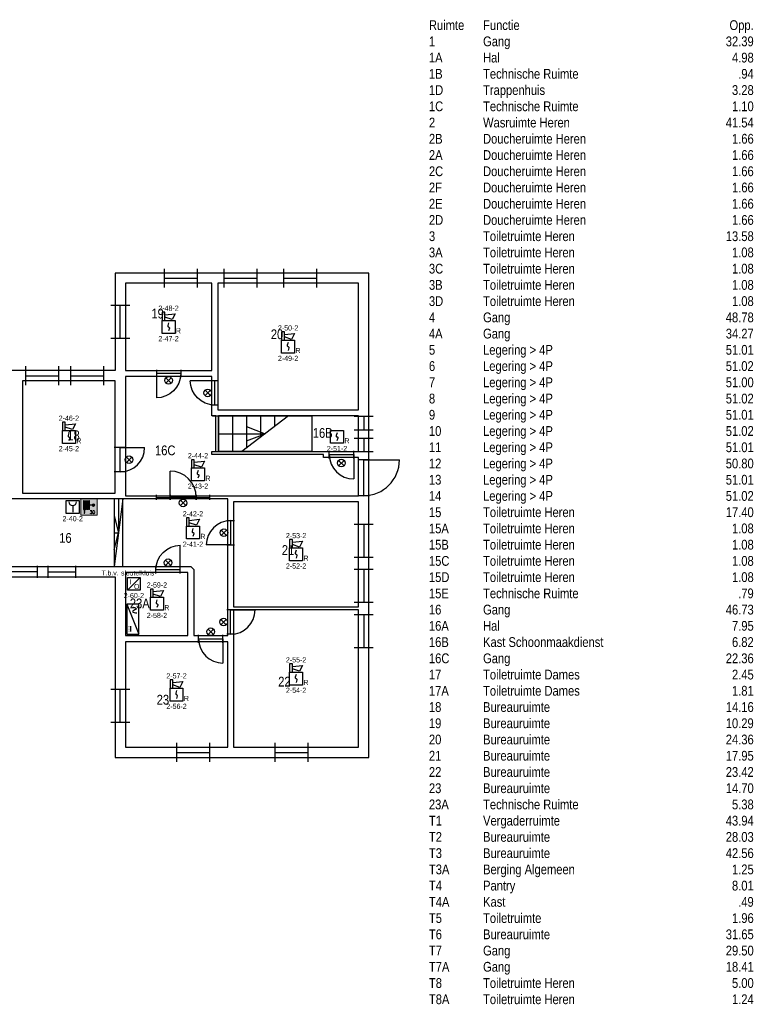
# Model space of a CAD drawing. Header units: millimetres. Extents: x 708096 to 1339077, y 428246 to 469230.
# Tile 7 of 15: x 964953 to 992059, y 432843 to 469230. Entities that reach past the tile are written whole.
import ezdxf
from ezdxf.enums import TextEntityAlignment as Align

# ---------------------------------------------------------------- set-up
doc = ezdxf.new("R2010")
doc.units = ezdxf.units.MM
doc.header["$LTSCALE"] = 171.31931
for name, color, linetype in [('-001 BWK', 7, 'Continuous'), ('003. HEFAS-BMI-AUTOMATISCHE MELDERS', 1, 'Continuous'), ('004. HEFAS-BMI-HANDBRANDMELDERS', 1, 'Continuous'), ('005. HEFAS-BMI-OVERIGE COMPONENTEN', 1, 'Continuous'), ('DVD-VB-V_TEXT', 7, 'Continuous'), ('FL8222--_BSLH', 7, 'Continuous')]:
    doc.layers.add(name, color=color, linetype=linetype)
doc.styles.add('DVD_ALG 1.8mm_RE', font='arial.ttf', dxfattribs={"height": 1.8})
doc.styles.add('DVD_Standaard 18', font='Romans.shx', dxfattribs={"height": 2})
doc.styles.get("Standard").update_dxf_attribs({"font": 'ARIALN.TTF'})

# ---------------------------------------------------------------- blocks, each defined once
blk = doc.blocks.new('DVDVB_32_-S-_Raam')
for p, q in [((0, -0.5), (0, 0.5)), ((1, -0.5), (1, 0.5)), ((0, 0), (1, 0))]:
    blk.add_line(p, q)
blk = doc.blocks.new('DVDVB_32_-S-_Deur')
for p, q in [((0, -0.5), (0, 0.5)), ((1, -0.5), (1, 0.5)), ((0, 0), (1, 0))]:
    blk.add_line(p, q)
blk = doc.blocks.new('DVDVB_32_-S-_DoorgangRuimte')
for p, q in [((0, -0.5), (0, 0.5)), ((1, -0.5), (1, 0.5))]:
    blk.add_line(p, q)
blk = doc.blocks.new('DVDVB_32_-S-_DraairichtingEnkel')
blk.add_line((0, 0), (0, 1))
blk.add_arc((0, 0), 1, 0, 90)
blk = doc.blocks.new('DVDVB_24_-S-_TrapOp')
for p, q in [((0.15, 1), (0.15, 0)), ((0.75, 1), (0.25, 0)), ((0.3, 1), (0.3, 0.1)), ((0.45, 1), (0.45, 0.4)), ((0.6, 1), (0.6, 0.7)), ((0.3, 0.7), (0.5, 0.5)), ((0, 0.5), (0.5, 0.5)), ((0.3, 0.3), (0.5, 0.5))]:
    blk.add_line(p, q)
at = {"flags": 128}
blk.add_lwpolyline([(0, 1), (1, 1), (1, 0), (0, 0)], close=True, dxfattribs=at)
blk = doc.blocks.new('DVD_BSLH_001')
at = {"layer": 'FL8222--_BSLH', "lineweight": 5, "true_color": 0xbd3632}
blk.add_hatch(color=15, dxfattribs=at).paths.add_polyline_path([(-300, 300), (300, 300), (300, -300), (-300, -300)])
at = {"layer": 'FL8222--_BSLH', "lineweight": 5, "true_color": 0xf4f8f4}
h = blk.add_hatch(color=7, dxfattribs=at)
h.paths.add_polyline_path([(-205, 224, -0.414214), (-189, 240), (-189, -92, -0.414214), (-205, -76)])
h.paths.add_polyline_path([(-158, 220, 0.414214), (-169, 231, 0.414142), (-180, 220, 0.000061), (-180, 220), (-180, -165), (-158, -165)])
h.paths.add_polyline_path([(-127, 220, 0.414214), (-138, 231, 0.414214), (-149, 220), (-149, -73, 0.414214), (-138, -84, 0.414214), (-127, -73)])
h.paths.add_polyline_path([(-96, 220, 0.414214), (-107, 231, 0.414214), (-118, 220), (-118, -73, 0.414214), (-107, -84, 0.414214), (-96, -73)])
h.paths.add_polyline_path([(-65, 220, 0.414214), (-76, 231, 0.414214), (-87, 220), (-87, -73, 0.414214), (-76, -84, 0.414214), (-65, -73)])
h.paths.add_polyline_path([(-35, 220, 0.414214), (-45, 231, 0.414214), (-56, 220), (-56, -73, 0.414214), (-45, -84, 0.414214), (-35, -73)])
h.paths.add_polyline_path([(-4, 220, 0.414214), (-15, 231, 0.414214), (-26, 220), (-26, -73, 0.414214), (-15, -84, 0.414214), (-4, -73)])
h.paths.add_polyline_path([(22, -76, -0.414214), (5, -92), (5, 240, -0.414214), (22, 224), (22, 82), (112, 82, -12.003331), (112, 66), (22, 66)])
h.paths.add_polyline_path([(124, 66), (153, 66), (153, 36, -0.293766)], flags=16)
h.paths.add_polyline_path([(124, 82, -0.293766), (153, 112), (153, 82)], flags=16)
h.paths.add_polyline_path([(169, 36), (169, 66), (199, 66, -0.293766)], flags=16)
h.paths.add_polyline_path([(169, 82), (169, 112, -0.293766), (199, 82)], flags=16)
h.paths.add_polyline_path([(-158, -200), (-180, -200), (-174, -240), (-163, -240)])
at = {"layer": 'FL8222--_BSLH', "color": 7, "linetype": 'Continuous', "lineweight": 5, "true_color": 0xf4f8f4}
for p, q in [((-205, 224), (-205, -76)), ((-189, 240), (-189, -92)), ((-180, 220), (-180, -165)), ((-169, 231), (-169, 231)), ((-158, 220), (-158, -165)), ((5, 240), (5, -92)), ((22, 224), (22, 82)), ((22, 82), (112, 82)), ((22, 66), (112, 66)), ((22, 66), (22, -76)), ((124, 82), (153, 82)), ((124, 66), (153, 66)), ((153, 112), (153, 82)), ((153, 66), (153, 36)), ((169, 112), (169, 82)), ((169, 82), (199, 82)), ((169, 66), (199, 66)), ((169, 66), (169, 36)), ((-180, -165), (-158, -165)), ((-180, -200), (-158, -200)), ((-174, -240), (-180, -200)), ((-174, -240), (-163, -240)), ((-163, -240), (-158, -200))]:
    blk.add_line(p, q, dxfattribs=at)
at = {"layer": 'FL8222--_BSLH', "color": 15, "lineweight": 5, "true_color": 0xbd3632}
blk.add_lwpolyline([(-300, 300), (300, 300), (300, -300), (-300, -300)], close=True, dxfattribs=at)
at = {"layer": 'FL8222--_BSLH', "color": 7, "linetype": 'Continuous', "lineweight": 5, "true_color": 0xf4f8f4}
for points in [[(-127, -73), (-127, 220, 0.414214), (-138, 231, 0.414214), (-149, 220), (-149, -73, 0.414214), (-138, -84, 0.414214)], [(-96, -73), (-96, 220, 0.414214), (-107, 231, 0.414214), (-118, 220), (-118, -73, 0.414214), (-107, -84, 0.414214)], [(-65, -73), (-65, 220, 0.414214), (-76, 231, 0.414214), (-87, 220), (-87, -73, 0.414214), (-76, -84, 0.414214)], [(-35, -73), (-35, 220, 0.414214), (-45, 231, 0.414214), (-56, 220), (-56, -73, 0.414214), (-45, -84, 0.414214)], [(-4, -73), (-4, 220, 0.414214), (-15, 231, 0.414214), (-26, 220), (-26, -73, 0.414214), (-15, -84, 0.414214)]]:
    blk.add_lwpolyline(points, format="xyb", close=True, dxfattribs=at)
for centre, radius, start, end in [((-189, 224), 16.4, 90, 180), ((-169, 220), 10.9, 90, 180), ((-169, 220), 10.9, 0, 90), ((5, 224), 16.4, 0, 90), ((161, 74), 49.5, 189.5247, 170.4753), ((161, 74), 38.6, 102.258, 167.742), ((161, 74), 38.6, 192.258, 257.742), ((161, 74), 38.6, 12.258, 77.742), ((161, 74), 38.6, 282.258, 347.742), ((-189, -76), 16.4, 180, 270), ((5, -76), 16.4, 270, 0)]:
    blk.add_arc(centre, radius, start, end, dxfattribs=at)
at = {"layer": 'DVD-VB-V_TEXT', "lineweight": 5, "style": 'DVD_Standaard 18'}
blk.add_attdef('$SLANGLENGTE', (23, -245), '', height=120, dxfattribs=at)
at = {"layer": 'DVD-VB-V_TEXT', "lineweight": 5, "style": 'DVD_Standaard 18', "flags": 1}
for tag, p in [('$DVDCODE', (19, -508)), ('$FABRIKANT', (20, -696))]:
    blk.add_attdef(tag, p, '', height=120, dxfattribs=at)
blk = doc.blocks.new('*U58')
at = {"layer": '003. HEFAS-BMI-AUTOMATISCHE MELDERS', "color": 1, "linetype": 'Continuous'}
blk.add_line((-170, -170), (-170, 170), dxfattribs=at)
blk.add_lwpolyline([(-170, -170), (-170, 170), (170, 170), (170, -170)], close=True, dxfattribs=at)
at = {"layer": '004. HEFAS-BMI-HANDBRANDMELDERS', "color": 1, "linetype": 'Continuous'}
blk.add_line((-1, 34), (-1, -136), dxfattribs=at)
blk.add_lwpolyline([(-170, 170), (170, 170), (170, -170), (-170, -170)], close=True, dxfattribs=at)
blk.add_arc((-1, 135), 101, 180, 0, dxfattribs=at)
at = {"layer": '003. HEFAS-BMI-AUTOMATISCHE MELDERS'}
blk.add_attdef('COMPONENTNUMMER', text='', height=135, dxfattribs=at).set_placement((0, -308), align=Align.MIDDLE_CENTER)
blk = doc.blocks.new('*U85')
at = {"layer": '003. HEFAS-BMI-AUTOMATISCHE MELDERS', "color": 1, "linetype": 'Continuous'}
for points in [[(-170, 170), (-98, 170), (-98, 387), (-170, 387)], [(-170, -170), (-170, 170), (170, 170), (170, -170)]]:
    blk.add_lwpolyline(points, close=True, dxfattribs=at)
blk.add_lwpolyline([(-98, 319), (170, 348), (91, 191), (-98, 255)], dxfattribs=at)
blk.add_lwpolyline([(1, 105), (-21, 34, 0.457698), (0, 0, -0.462378), (21, -34), (-2, -102)], format="xyb", dxfattribs=at)
at = {"layer": '003. HEFAS-BMI-AUTOMATISCHE MELDERS', "insert": (261, -170), "char_height": 135, "width": 490.19, "attachment_point": 8}
blk.add_mtext('R', dxfattribs=at)
at = {"layer": '003. HEFAS-BMI-AUTOMATISCHE MELDERS'}
for tag, p in [('COMPONENTNUMMER2', (0, 493)), ('COMPONENTNUMMER', (0, -308))]:
    blk.add_attdef(tag, text='', height=135, dxfattribs=at).set_placement(p, align=Align.MIDDLE_CENTER)
blk = doc.blocks.new('NEVENINDICATOR')
at = {"color": 1, "linetype": 'Continuous'}
for p, q in [((-120, -120), (120, 120)), ((-120, 120), (120, -120))]:
    blk.add_line(p, q, dxfattribs=at)
blk.add_circle((0, 0), 170, dxfattribs=at)
blk = doc.blocks.new('A$C1404348D')
at = {"xscale": 0.7895648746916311, "yscale": 0.7895648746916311, "zscale": 0.7895648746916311}
blk.add_blockref('NEVENINDICATOR', (0, 0), dxfattribs=at)
blk = doc.blocks.new('*U55')
at = {"layer": '003. HEFAS-BMI-AUTOMATISCHE MELDERS', "xscale": 0.75, "yscale": 0.75, "zscale": 0.75}
blk.add_blockref('A$C1404348D', (0, 0), dxfattribs=at)
blk = doc.blocks.new('*U59')
at = {"layer": '003. HEFAS-BMI-AUTOMATISCHE MELDERS', "color": 1, "linetype": 'Continuous'}
blk.add_line((170, 170), (-170, -170), dxfattribs=at)
at = {"layer": '004. HEFAS-BMI-HANDBRANDMELDERS', "color": 1, "linetype": 'Continuous'}
blk.add_lwpolyline([(-170, 170), (170, 170), (170, -170), (-170, -170)], close=True, dxfattribs=at)
at = {"layer": '003. HEFAS-BMI-AUTOMATISCHE MELDERS', "char_height": 135, "width": 348.18, "attachment_point": 8}
for s, insert in [('I', (-84, -12)), ('O', (76, -139))]:
    blk.add_mtext(s, dxfattribs=dict(at, insert=insert))
at = {"layer": '003. HEFAS-BMI-AUTOMATISCHE MELDERS'}
blk.add_attdef('COMPONENTNUMMER', text='', height=135, dxfattribs=at).set_placement((0, -308), align=Align.MIDDLE_CENTER)
blk = doc.blocks.new('A$C00AA74E4')
at = {"layer": '005. HEFAS-BMI-OVERIGE COMPONENTEN', "transparency": 33554559}
h = blk.add_hatch(color=256, dxfattribs=at)
h.paths.add_polyline_path([(1.38, -0.73), (1.48, -0.73), (1.53, -0.78), (1.48, -0.83), (1.35, -0.83), (1.33, -0.78), (1.35, -0.75)], flags=0)
h.paths.add_polyline_path([(1.68, -0.73), (1.78, -0.73), (1.83, -0.78), (1.78, -0.83), (1.68, -0.83), (1.63, -0.78)], flags=0)
h.paths.add_polyline_path([(1.98, -0.73), (2.08, -0.73), (2.13, -0.78), (2.08, -0.83), (1.98, -0.83), (1.93, -0.78)], flags=0)
h.paths.add_polyline_path([(2.28, -0.73), (2.38, -0.73), (2.42, -0.75), (2.43, -0.78), (2.42, -0.83), (2.28, -0.83), (2.23, -0.78)], flags=0)
at = {"layer": '005. HEFAS-BMI-OVERIGE COMPONENTEN', "lineweight": 25}
blk.add_lwpolyline([(-2.95, -1.18), (2.95, -1.18), (2.95, 1.18), (-2.95, 1.18)], close=True, dxfattribs=at)
for points in [[(-2.95, -1.18), (2.95, 1.18)], [(2.4, -0.4), (1.38, -0.4)]]:
    blk.add_lwpolyline(points, dxfattribs=at)
for points in [[(-2.4, -0.08), (-2.37, 0.13), (-2.22, 0.63), (-2.08, 0.67)], [(-2.08, 0.67), (-1.95, 0.7), (-1.85, 0.38), (-1.75, 0.15)], [(-1.75, 0.15), (-1.65, -0.03), (-1.57, -0.15), (-1.48, -0.08)], [(-1.48, -0.08), (-1.38, 0), (-1.28, 0.43), (-1.28, 0.73)]]:
    blk.add_open_spline(points, degree=3, dxfattribs=at)
blk = doc.blocks.new('*U74')
at = {"layer": '003. HEFAS-BMI-AUTOMATISCHE MELDERS', "color": 1, "linetype": 'Continuous'}
blk.add_lwpolyline([(-170, -170), (-170, 170), (170, 170), (170, -170)], close=True, dxfattribs=at)
blk.add_lwpolyline([(1, 105), (-21, 34, 0.457698), (0, 0, -0.462378), (21, -34), (-2, -102)], format="xyb", dxfattribs=at)
at = {"layer": '003. HEFAS-BMI-AUTOMATISCHE MELDERS', "insert": (261, -170), "char_height": 135, "width": 490.19, "attachment_point": 8}
blk.add_mtext('R', dxfattribs=at)
at = {"layer": '003. HEFAS-BMI-AUTOMATISCHE MELDERS'}
blk.add_attdef('COMPONENTNUMMER', text='', height=135, dxfattribs=at).set_placement((0, -308), align=Align.MIDDLE_CENTER)

msp = doc.modelspace()

# ---------------------------------------------------------------- linework, layer by layer
at = {"layer": '-001 BWK'}
for p, q in [((972303, 454588), (972303, 453268)), ((975753, 454588), (972303, 454588)), ((972303, 453928), (974028, 453928)), ((972303, 453268), (975753, 453268)), ((968758, 451518), (968438, 449018)), ((968438, 451518), (968438, 449018)), ((968758, 451518), (968438, 451518)), ((968598, 451518), (968598, 450268)), ((968758, 449018), (968758, 451518)), ((968438, 450893), (968598, 450268)), ((968438, 450268), (968598, 450268)), ((968438, 449643), (968598, 450268)), ((968438, 449018), (968758, 449018))]:
    msp.add_line(p, q, dxfattribs=at)
for points in [[(977853, 441963), (977853, 459868), (968478, 459868), (968478, 456263), (963118, 456263), (963118, 460823), (914683, 460823), (914683, 457588), (907763, 457588), (907763, 466388), (898358, 466388), (898358, 439523), (907733, 439523), (907733, 446786), (914683, 446786), (914683, 445088), (963118, 445088), (963118, 448638), (968478, 448638), (968478, 441963)], [(972048, 459488), (968858, 459488), (968858, 456263), (972048, 456263)], [(977473, 459488), (972268, 459488), (972268, 454808), (977473, 454808)], [(968858, 456043), (968858, 451638), (977473, 451638), (977473, 453048), (976183, 453048), (976183, 453158), (972048, 453158), (972048, 453268), (972203, 453268), (972203, 454588), (972048, 454588), (972048, 456043)], [(968478, 455883), (965063, 455883), (965063, 451738), (968478, 451738)], [(977473, 454588), (972303, 454588), (972303, 453268), (977473, 453268)], [(968748, 451518), (962638, 451518), (962638, 451738), (962738, 451738), (962738, 453996), (959558, 453996), (959558, 448082), (962738, 448082), (962738, 448908), (962848, 449018), (971278, 449018), (971388, 448908), (971388, 446468), (972638, 446468), (972638, 451518)], [(977473, 447528), (977473, 451418), (972858, 451418), (972858, 447528)], [(968858, 448798), (968858, 446468), (971168, 446468), (971168, 448798)], [(977473, 442343), (977473, 447418), (972858, 447418), (972858, 442343)], [(972638, 442343), (972638, 446233), (968858, 446233), (968858, 442343)]]:
    msp.add_lwpolyline(points, close=True, dxfattribs=at)

# ---------------------------------------------------------------- block references
for name, p, xscale, yscale in [('DVDVB_32_-S-_Raam', (970298, 459678), 1219.999977, 699.9988111), ('DVDVB_32_-S-_Raam', (972508, 459678), 1219.999977, 699.9988111), ('DVDVB_32_-S-_Raam', (974718, 459678), 1219.999977, 699.9988111), ('DVDVB_32_-S-_Raam', (965178, 456073), 1219.999977, 699.9988111), ('DVDVB_32_-S-_Raam', (966838, 456073), 1219.999977, 699.9988111), ('DVDVB_32_-S-_DraairichtingEnkel', (970003, 456153), 900.0244895, -900.0244895), ('DVDVB_24_-S-_TrapOp', (972303, 453268), 3450, 1320), ('DVDVB_32_-S-_Deur', (976393, 453158), 900.0242875, 280), ('DVDVB_32_-S-_DraairichtingEnkel', (970508, 451578), 969.3600648, 969.3600648), ('DVDVB_32_-S-_Raam', (970008, 451578), 499.51152, 180), ('DVDVB_32_-S-_Raam', (971477, 451578), 500.0000084, 180), ('DVDVB_32_-S-_Raam', (966003, 448828), 1020.019524, 440), ('DVDVB_32_-S-_Deur', (969988, 448908), 899.9631156, 280), ('DVDVB_32_-S-_Deur', (971563, 446351), 899.9634162, 295), ('DVDVB_32_-S-_Raam', (970758, 442153), 1219.999977, 699.9988111), ('DVDVB_32_-S-_Raam', (974388, 442153), 1219.999977, 699.9988111)]:
    msp.add_blockref(name, p, dxfattribs=dict(at, xscale=xscale, yscale=yscale))
for name, p, xscale, yscale, rotation in [('DVDVB_32_-S-_Raam', (968671, 457453), 1219.999977, 699.9988111, 90), ('DVDVB_32_-S-_Deur', (970903, 456153), 900.0244895, 280, 180), ('DVDVB_32_-S-_DraairichtingEnkel', (972158, 455888), 899.9939159, -899.9939159, 270), ('DVDVB_32_-S-_Deur', (972158, 454988), 899.9939159, 280, 90), ('DVDVB_32_-S-_DoorgangRuimte', (972253, 454588), 1319.996082, 349.9994056, 270), ('DVDVB_32_-S-_Raam', (977663, 454578), 499.9991509, 699.9988111, 270), ('DVDVB_32_-S-_Raam', (977663, 453768), 494.9979486, 699.9988111, 270), ('DVDVB_32_-S-_Deur', (968668, 452518), 899.9939648, 440, 90), ('DVDVB_32_-S-_DraairichtingEnkel', (968668, 453418), 899.9939648, 899.9939648, 270), ('DVDVB_32_-S-_DraairichtingEnkel', (977293, 453158), 900.0242875, 900.0242875, 180), ('DVDVB_32_-S-_Deur', (977663, 451638), 1320.007349, 440, 90), ('DVDVB_32_-S-_DraairichtingEnkel', (977663, 452958), 1320.007349, 1320.007349, 270), ('DVDVB_32_-S-_Deur', (971477, 451578), 969.3600648, 180, 180), ('DVDVB_32_-S-_DraairichtingEnkel', (972748, 449818), 899.9939293, 899.9939293, 90), ('DVDVB_32_-S-_Deur', (972748, 450718), 899.9939293, 280, 270), ('DVDVB_32_-S-_Raam', (977663, 450588), 1219.999977, 699.9988111, 270), ('DVDVB_32_-S-_DraairichtingEnkel', (970888, 448908), 899.9631156, -899.9631156, 180), ('DVDVB_32_-S-_Raam', (965593, 448828), 1016.723608, 440, 180), ('DVDVB_32_-S-_Raam', (977663, 448918), 1219.999977, 699.9988111, 270), ('DVDVB_32_-S-_Deur', (972748, 446518), 899.9939019, 280, 90), ('DVDVB_32_-S-_DraairichtingEnkel', (972748, 447418), 899.9939019, 899.9939019, 270), ('DVDVB_32_-S-_Raam', (977663, 447248), 1219.999977, 699.9988111, 270), ('DVDVB_32_-S-_DraairichtingEnkel', (972463, 446351), 899.9634162, 899.9634162, 180), ('DVDVB_32_-S-_Raam', (968668, 443253), 1219.999977, 699.9988111, 90)]:
    msp.add_blockref(name, p, dxfattribs=dict(at, xscale=xscale, yscale=yscale, rotation=rotation))
msp.add_blockref('DVD_BSLH_001', (967513, 451218)).add_auto_attribs({'$SLANGLENGTE': '30'})
at = {"xscale": 188.122409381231, "yscale": 188.122409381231, "zscale": 188.122409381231, "rotation": 270}
msp.add_blockref('A$C00AA74E4', (969139, 447072), dxfattribs=at)
at = {"layer": '003. HEFAS-BMI-AUTOMATISCHE MELDERS', "xscale": 1.403670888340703, "yscale": 1.403670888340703, "zscale": 1.403670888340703}
for name, p, values in [('*U85', (970453, 457876), {'COMPONENTNUMMER': '2-47-2', 'COMPONENTNUMMER2': '2-48-2'}), ('*U85', (974871, 457148), {'COMPONENTNUMMER': '2-49-2', 'COMPONENTNUMMER2': '2-50-2'}), ('*U85', (966771, 453811), {'COMPONENTNUMMER': '2-45-2', 'COMPONENTNUMMER2': '2-46-2'}), ('*U74', (976677, 453814), {'COMPONENTNUMMER': '2-51-2'}), ('*U85', (971541, 452425), {'COMPONENTNUMMER': '2-43-2', 'COMPONENTNUMMER2': '2-44-2'}), ('*U58', (966912, 451224), {'COMPONENTNUMMER': '2-40-2'}), ('*U85', (971355, 450279), {'COMPONENTNUMMER': '2-41-2', 'COMPONENTNUMMER2': '2-42-2'}), ('*U85', (975166, 449473), {'COMPONENTNUMMER': '2-52-2', 'COMPONENTNUMMER2': '2-53-2'}), ('*U59', (969172, 448381), {'COMPONENTNUMMER': '2-60-2'}), ('*U85', (970023, 447647), {'COMPONENTNUMMER': '2-58-2', 'COMPONENTNUMMER2': '2-59-2'}), ('*U85', (975166, 444881), {'COMPONENTNUMMER': '2-54-2', 'COMPONENTNUMMER2': '2-55-2'}), ('*U85', (970748, 444288), {'COMPONENTNUMMER': '2-56-2', 'COMPONENTNUMMER2': '2-57-2'})]:
    msp.add_blockref(name, p, dxfattribs=at).add_auto_attribs(values)
for p in [(970453, 455898), (971902, 455438), (968996, 452968), (976837, 452843), (970992, 451372), (972498, 450268), (970438, 449159), (972486, 446968), (972013, 446610)]:
    msp.add_blockref('*U55', p, dxfattribs=at)

# ---------------------------------------------------------------- texts
at = {"layer": '-001 BWK'}
for s, p in [('Ruimte', (980074, 468849)), ('Functie', (982074, 468849)), ('1', (980074, 468249)), ('Gang', (982074, 468249)), ('1A', (980074, 467649)), ('Hal', (982074, 467649)), ('1B', (980074, 467049)), ('Technische Ruimte', (982074, 467049)), ('1D', (980074, 466449)), ('Trappenhuis', (982074, 466449)), ('1C', (980074, 465849)), ('Technische Ruimte', (982074, 465849)), ('2', (980074, 465249)), ('Wasruimte Heren', (982074, 465249)), ('Doucheruimte Heren', (982074, 464649)), ('2B', (980074, 464649)), ('2A', (980074, 464049)), ('Doucheruimte Heren', (982074, 464049)), ('2C', (980074, 463449)), ('Doucheruimte Heren', (982074, 463449)), ('2F', (980074, 462849)), ('Doucheruimte Heren', (982074, 462849)), ('2E', (980074, 462249)), ('Doucheruimte Heren', (982074, 462249)), ('2D', (980074, 461649)), ('Doucheruimte Heren', (982074, 461649)), ('3', (980074, 461049)), ('Toiletruimte Heren', (982074, 461049)), ('3A', (980074, 460449)), ('Toiletruimte Heren', (982074, 460449)), ('3C', (980074, 459849)), ('Toiletruimte Heren', (982074, 459849)), ('3B', (980074, 459249)), ('Toiletruimte Heren', (982074, 459249)), ('3D', (980074, 458649)), ('Toiletruimte Heren', (982074, 458649)), ('19', (969820, 458190)), ('4', (980074, 458049)), ('Gang', (982074, 458049)), ('20', (974232, 457424)), ('4A', (980074, 457449)), ('Gang', (982074, 457449)), ('5', (980074, 456849)), ('Legering > 4P', (982074, 456849)), ('6', (980074, 456249)), ('Legering > 4P', (982074, 456249)), ('7', (980074, 455649)), ('Legering > 4P', (982074, 455649)), ('8', (980074, 455049)), ('Legering > 4P', (982074, 455049)), ('9', (980074, 454449)), ('Legering > 4P', (982074, 454449)), ('16B', (975782, 453778)), ('10', (980074, 453849)), ('Legering > 4P', (982074, 453849)), ('18', (966713, 453685)), ('16C', (969952, 453134)), ('11', (980074, 453249)), ('Legering > 4P', (982074, 453249)), ('Legering > 4P', (982074, 452649)), ('12', (980074, 452649)), ('13', (980074, 452049)), ('Legering > 4P', (982074, 452049)), ('14', (980074, 451449)), ('Legering > 4P', (982074, 451449)), ('15', (980074, 450849)), ('Toiletruimte Heren', (982074, 450849)), ('15A', (980074, 450249)), ('Toiletruimte Heren', (982074, 450249)), ('16', (966414, 449899)), ('21', (974639, 449450)), ('15B', (980074, 449649)), ('Toiletruimte Heren', (982074, 449649)), ('15C', (980074, 449049)), ('Toiletruimte Heren', (982074, 449049)), ('15D', (980074, 448449)), ('Toiletruimte Heren', (982074, 448449)), ('15E', (980074, 447849)), ('Technische Ruimte', (982074, 447849)), ('23A', (969023, 447476)), ('16', (980074, 447249)), ('Gang', (982074, 447249)), ('16A', (980074, 446649)), ('Hal', (982074, 446649)), ('16B', (980074, 446049)), ('Kast Schoonmaakdienst', (982074, 446049)), ('16C', (980074, 445449)), ('Gang', (982074, 445449)), ('17', (980074, 444849)), ('Toiletruimte Dames', (982074, 444849)), ('22', (974505, 444587)), ('23', (970015, 443919)), ('17A', (980074, 444249)), ('Toiletruimte Dames', (982074, 444249)), ('18', (980074, 443649)), ('Bureauruimte', (982074, 443649)), ('19', (980074, 443049)), ('Bureauruimte', (982074, 443049)), ('20', (980074, 442449)), ('Bureauruimte', (982074, 442449)), ('21', (980074, 441849)), ('Bureauruimte', (982074, 441849)), ('22', (980074, 441249)), ('Bureauruimte', (982074, 441249)), ('23', (980074, 440649)), ('Bureauruimte', (982074, 440649)), ('23A', (980074, 440049)), ('Technische Ruimte', (982074, 440049)), ('T1', (980074, 439449)), ('Vergaderruimte', (982074, 439449)), ('T2', (980074, 438849)), ('Bureauruimte', (982074, 438849)), ('T3', (980074, 438249)), ('Bureauruimte', (982074, 438249)), ('T3A', (980074, 437649)), ('Berging Algemeen', (982074, 437649)), ('T4', (980074, 437049)), ('Pantry', (982074, 437049)), ('T4A', (980074, 436449)), ('Kast', (982074, 436449)), ('T5', (980074, 435849)), ('Toiletruimte', (982074, 435849)), ('T6', (980074, 435249)), ('Bureauruimte', (982074, 435249)), ('T7', (980074, 434649)), ('Gang', (982074, 434649)), ('T7A', (980074, 434049)), ('Gang', (982074, 434049)), ('T8', (980074, 433449)), ('Toiletruimte Heren', (982074, 433449)), ('T8A', (980074, 432849)), ('Toiletruimte Heren', (982074, 432849))]:
    msp.add_text(s, height=360, dxfattribs=at).set_placement(p)
for s, p in [('Opp.', (992074, 468849)), ('    32.39', (992074, 468249)), ('     4.98', (992074, 467649)), ('      .94', (992074, 467049)), ('     3.28', (992074, 466449)), ('     1.10', (992074, 465849)), ('    41.54', (992074, 465249)), ('     1.66', (992074, 464649)), ('     1.66', (992074, 464049)), ('     1.66', (992074, 463449)), ('     1.66', (992074, 462849)), ('     1.66', (992074, 462249)), ('     1.66', (992074, 461649)), ('    13.58', (992074, 461049)), ('     1.08', (992074, 460449)), ('     1.08', (992074, 459849)), ('     1.08', (992074, 459249)), ('     1.08', (992074, 458649)), ('    48.78', (992074, 458049)), ('    34.27', (992074, 457449)), ('    51.01', (992074, 456849)), ('    51.02', (992074, 456249)), ('    51.00', (992074, 455649)), ('    51.02', (992074, 455049)), ('    51.01', (992074, 454449)), ('    51.02', (992074, 453849)), ('    51.01', (992074, 453249)), ('    50.80', (992074, 452649)), ('    51.01', (992074, 452049)), ('    51.02', (992074, 451449)), ('    17.40', (992074, 450849)), ('     1.08', (992074, 450249)), ('     1.08', (992074, 449649)), ('     1.08', (992074, 449049)), ('     1.08', (992074, 448449)), ('      .79', (992074, 447849)), ('    46.73', (992074, 447249)), ('     7.95', (992074, 446649)), ('     6.82', (992074, 446049)), ('    22.36', (992074, 445449)), ('     2.45', (992074, 444849)), ('     1.81', (992074, 444249)), ('    14.16', (992074, 443649)), ('    10.29', (992074, 443049)), ('    24.36', (992074, 442449)), ('    17.95', (992074, 441849)), ('    23.42', (992074, 441249)), ('    14.70', (992074, 440649)), ('     5.38', (992074, 440049)), ('    43.94', (992074, 439449)), ('    28.03', (992074, 438849)), ('    42.56', (992074, 438249)), ('     1.25', (992074, 437649)), ('     8.01', (992074, 437049)), ('      .49', (992074, 436449)), ('     1.96', (992074, 435849)), ('    31.65', (992074, 435249)), ('    29.50', (992074, 434649)), ('    18.41', (992074, 434049)), ('     5.00', (992074, 433449)), ('     1.24', (992074, 432849))]:
    msp.add_text(s, height=360, dxfattribs=at).set_placement(p, align=Align.RIGHT)
at = {"layer": '005. HEFAS-BMI-OVERIGE COMPONENTEN', "insert": (967978, 448871), "char_height": 180, "width": 2032, "attachment_point": 1, "style": 'DVD_ALG 1.8mm_RE'}
msp.add_mtext('T.b.v.^Isleutelkluis', dxfattribs=at)

doc.saveas('drawing.dxf')
